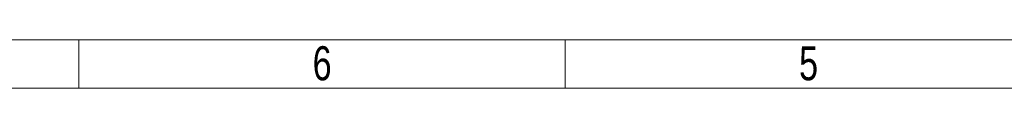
# Model space of a CAD drawing. Header units: millimetres. Extents: x 0 to 594, y 0 to 424.
# Tile 2 of 14: x 291 to 395, y 0 to 5. Entities that reach past the tile are written whole.
import ezdxf

# ---------------------------------------------------------------- set-up
doc = ezdxf.new("R2010")
doc.units = ezdxf.units.MM
doc.header["$LTSCALE"] = 0.25
doc.styles.add('SLDTEXTSTYLE3', font='TXT', dxfattribs={"width": 0.75})

# ---------------------------------------------------------------- blocks, each defined once
blk = doc.blocks.new('cajetin')
at = {"color": 7, "linetype": 'Continuous', "lineweight": 18}
for p, q in [((853.5, 7.5), (7.5, 7.5)), ((430.5, 7.5), (430.5, 7.5)), ((430.5, 7.5), (430.5, 0)), ((505.5, 7.5), (505.5, 0)), ((861, 0), (0, 0))]:
    blk.add_line(p, q, dxfattribs=at)
at = {"color": 7, "linetype": 'Continuous', "lineweight": 0, "char_height": 5.25, "attachment_point": 2, "style": 'SLDTEXTSTYLE3'}
for s, insert in [('6', (468.01, 6.49)), ('5', (543.01, 6.49))]:
    blk.add_mtext(s, dxfattribs=dict(at, insert=insert))

msp = doc.modelspace()

# ---------------------------------------------------------------- block references
at = {"xscale": 0.689895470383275, "yscale": 0.689895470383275, "zscale": 0.689895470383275}
msp.add_blockref('cajetin', (0, 0), dxfattribs=at)

doc.saveas('drawing.dxf')
